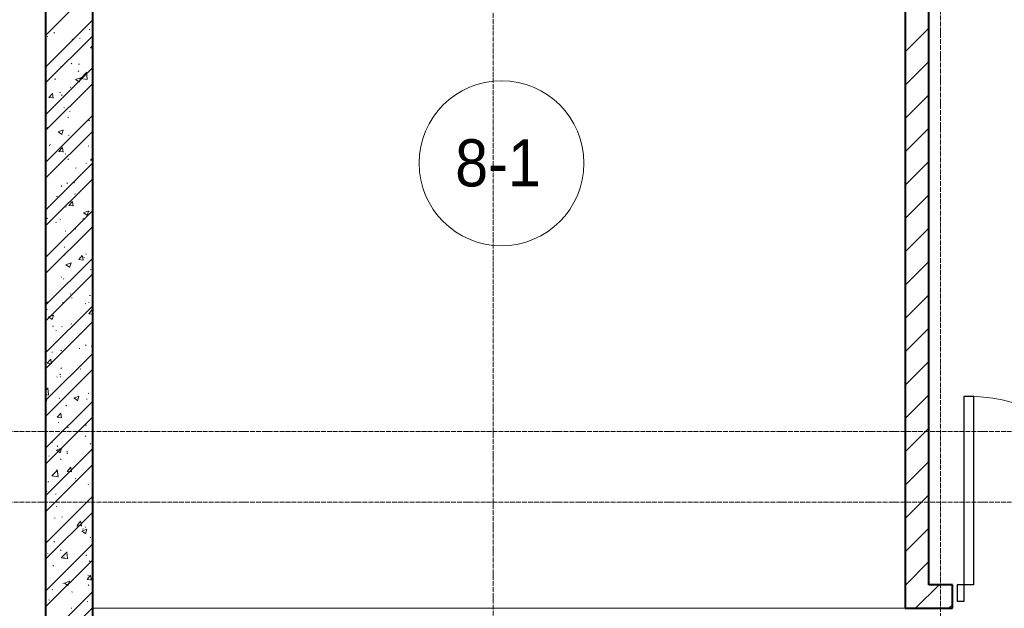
# Model space of a CAD drawing. Header units: millimetres. Extents: x -816133 to 919604, y 87941 to 147341.
# Tile 241 of 256: x 151976 to 156156, y 134783 to 137279. Entities that reach past the tile are written whole.
import ezdxf

# ---------------------------------------------------------------- set-up
doc = ezdxf.new("R2010")
doc.units = ezdxf.units.MM
doc.linetypes.add('ADSK_Линия сетки', pattern=[25, 20, -2.5, 0, -2.5])
doc.linetypes.add('Линия сетки', pattern=[25, 20, -2.5, 0, -2.5])
for name, color, linetype, lineweight in [('A-010-A_ROOM', 7, 'Continuous', 20), ('A-200-M_WALL', 7, 'Continuous', 18), ('A-200-M_WALL_INT', 7, 'Continuous', 18), ('A-200-M_WALL_PAT', 7, 'Continuous', 40), ('A-325-M_DOOR', 7, 'Continuous', 18), ('Z-030-M_GRID', 7, 'Continuous', 9), ('СС-011-ПОЖ-СИГНАЛИЗАЦИЯ', 1, 'Continuous', 30)]:
    doc.layers.add(name, color=color, linetype=linetype, lineweight=lineweight)
doc.styles.add('Arial_2', font='arial.ttf', dxfattribs={"width": 0.9, "height": 400})

# ---------------------------------------------------------------- blocks, each defined once
blk = doc.blocks.new('13эт')
at = {"layer": 'A-010-A_ROOM', "color": 9}
blk.add_circle((429331, 136670.5), 350, dxfattribs=at)
at = {"layer": 'A-200-M_WALL', "color": 9}
for p, q in [((427595.4, 134783.3), (431045.4, 134783.3)), ((431045.4, 134783.3), (427595.4, 134783.3)), ((431045.4, 134782.9), (431045.4, 134782.5))]:
    blk.add_line(p, q, dxfattribs=at)
at = {"layer": 'A-200-M_WALL_INT', "color": 9, "lineweight": 40}
for p, q in [((427395.4, 138432.9), (427395.4, 131952.9)), ((427595.4, 131952.9), (427595.4, 138432.9)), ((431045.4, 138432.9), (431045.4, 134882.9)), ((431145.4, 134882.9), (431145.4, 138432.9)), ((431045.4, 134882.9), (431045.4, 134782.9)), ((431245.4, 134882.9), (431145.4, 134882.9)), ((431245.4, 134782.9), (431245.4, 134882.9)), ((431045.4, 134782.9), (431245.4, 134782.9))]:
    blk.add_line(p, q, dxfattribs=at)
at = {"layer": 'A-200-M_WALL_PAT', "color": 9, "linetype": 'Continuous', "lineweight": 9}
for p, q in [((427395.4, 137213.1), (427595.4, 137413.1)), ((427395.4, 137078.4), (427595.4, 137278.4)), ((427580.1, 137239.4), (427582.6, 137237.1)), ((431045.4, 137143.4), (431145.4, 137243.4)), ((427395.4, 137011), (427595.4, 137211)), ((427402.4, 137208.8), (427404.8, 137206.6)), ((427430.2, 137224.8), (427433.1, 137223)), ((427539, 137200.4), (427542.3, 137200.9)), ((427593, 137217.9), (427595.4, 137216.4)), ((427507.9, 137194.1), (427510.6, 137196.2)), ((427585.9, 137159.5), (427595.4, 137158.7)), ((427586.1, 137159.5), (427595.4, 137170.6)), ((427395.4, 136876.3), (427595.4, 137076.3)), ((427458.8, 137080.2), (427462.1, 137080.7)), ((427504.2, 137092.7), (427506.9, 137094.7)), ((427535.4, 137090.3), (427538.7, 137090.7)), ((431045.4, 137001.9), (431145.4, 137101.9)), ((427522.6, 137025.3), (427543.9, 137033.5)), ((427533.6, 137062.2), (427536.4, 137060.4)), ((427537.9, 137014), (427544.1, 137032.4)), ((427545, 137030.4), (427568.8, 137055.2)), ((427545, 137030.5), (427572.1, 137026.3)), ((427567.5, 137057.5), (427570, 137055.2)), ((427571.8, 137027.3), (427568.4, 137056.3)), ((427395.4, 136809), (427595.4, 137009)), ((427435.2, 137028.1), (427438, 137026.3)), ((427500.5, 136991.2), (427503.2, 136993.2)), ((427522.4, 137025.5), (427537.6, 137015.2)), ((427409.6, 136949.4), (427427.8, 136947.8)), ((427409.8, 136949.4), (427424.5, 136966.9)), ((427428.1, 136946.7), (427424.6, 136965.8)), ((427455.2, 136970.1), (427458.5, 136970.5)), ((427462.8, 136960.1), (427465.3, 136957.8)), ((427570.6, 136985.3), (427573.9, 136985.7)), ((431045.4, 136860.5), (431145.4, 136960.5)), ((427473, 136907.2), (427475.8, 136905.4)), ((427395.4, 136674.3), (427595.4, 136874.3)), ((427490.4, 136865.1), (427493.8, 136865.5)), ((427496.8, 136889.7), (427499.5, 136891.8)), ((427401.5, 136822.9), (427403.9, 136820.6)), ((427579.2, 136853.4), (427581.7, 136851.1)), ((427395.4, 136606.9), (427595.4, 136806.9)), ((427448.3, 136804.4), (427463.4, 136794.2)), ((427448.4, 136804.2), (427469.8, 136812.4)), ((427463.7, 136793), (427469.9, 136811.4)), ((427493.1, 136788.3), (427495.8, 136790.3)), ((431045.4, 136719.1), (431145.4, 136819.1)), ((427410.3, 136744.9), (427413.6, 136745.3)), ((427413.6, 136751.5), (427416.4, 136749.7)), ((427452.1, 136720.1), (427466.8, 136737.6)), ((427576.3, 136744.6), (427579.1, 136742.8)), ((427451.9, 136720.1), (427470.1, 136718.5)), ((427470.4, 136717.4), (427466.9, 136736.5)), ((427477.9, 136710.5), (427480.7, 136708.7)), ((427395.4, 136472.2), (427595.4, 136672.2)), ((427489.4, 136686.8), (427492.1, 136688.8)), ((427566.6, 136671.5), (427569.1, 136669.3)), ((427585.4, 136683.1), (427595.4, 136693.5)), ((427585.4, 136683.2), (427595.4, 136681.6)), ((431045.4, 136577.7), (431145.4, 136677.7)), ((427522.3, 136649.9), (427525.6, 136650.4)), ((427395.4, 136404.9), (427595.4, 136604.9)), ((427395.4, 136591.3), (427395.6, 136591.4)), ((427395.4, 136589.4), (427395.7, 136590.4)), ((427461.9, 136574.1), (427464.4, 136571.8)), ((427485.7, 136585.3), (427488.4, 136587.4)), ((427515.7, 136589.7), (427518.5, 136587.9)), ((427442.1, 136529.7), (427445.4, 136530.2)), ((427518.7, 136539.8), (427522, 136540.2)), ((431045.4, 136436.3), (431145.4, 136536.3)), ((427494.2, 136490.9), (427512.4, 136489.3)), ((427494.4, 136490.8), (427509.1, 136508.3)), ((427512.7, 136488.2), (427509.1, 136507.3)), ((427395.4, 136270.2), (427595.4, 136470.2)), ((427482, 136483.9), (427484.7, 136485.9)), ((427556.1, 136460.7), (427571.2, 136450.5)), ((427556.2, 136460.5), (427577.5, 136468.7)), ((427571.5, 136449.2), (427577.7, 136467.6)), ((427578.3, 136467.4), (427580.8, 136465.2)), ((427400.6, 136436.9), (427403, 136434.6)), ((427438.5, 136419.6), (427441.8, 136420)), ((427456.3, 136433.9), (427459.1, 136432.1)), ((427553.9, 136434.8), (427557.3, 136435.2)), ((427395.4, 136202.8), (427595.4, 136402.8)), ((427478.3, 136382.4), (427481, 136384.4)), ((427520.6, 136393), (427523.4, 136391.2)), ((431045.4, 136294.8), (431145.4, 136394.8)), ((427395.7, 136279), (427398.5, 136277.2)), ((427473.8, 136314.6), (427477.1, 136315)), ((427474.6, 136280.9), (427477.2, 136283)), ((427536.7, 136261.6), (427551.3, 136279.1)), ((427555, 136258.9), (427551.4, 136278)), ((427565.7, 136285.6), (427568.2, 136283.3)), ((427395.4, 136068.1), (427595.4, 136268.1)), ((427481.9, 136239.7), (427497.1, 136229.4)), ((427482, 136239.5), (427503.4, 136247.7)), ((427497.3, 136228.2), (427503.5, 136246.6)), ((427536.5, 136261.6), (427554.7, 136260)), ((427558.4, 136272.1), (427561.2, 136270.3)), ((431045.4, 136153.4), (431145.4, 136253.4)), ((427395.4, 136000.8), (427595.4, 136200.8)), ((427395.4, 136194.6), (427396.9, 136194.8)), ((427585.8, 136219.7), (427589.1, 136220.1)), ((427461, 136188.1), (427463.5, 136185.9)), ((427470.9, 136179.5), (427473.5, 136181.5)), ((427499, 136116.4), (427501.9, 136114.6)), ((431045.4, 136012), (431145.4, 136112)), ((427400.6, 136082.3), (427403.4, 136080.5)), ((427467.2, 136078), (427469.8, 136080)), ((427505.6, 136099.4), (427508.9, 136099.9)), ((427563.3, 136075.4), (427566.1, 136073.6)), ((427577.4, 136081.5), (427579.9, 136079.2)), ((427582.2, 136109.5), (427585.5, 136110)), ((427395.4, 135866.1), (427595.4, 136066.1)), ((427399.7, 136050.9), (427402.1, 136048.7)), ((427578.8, 136032.3), (427595.4, 136030.9)), ((427578.9, 136032.3), (427593.6, 136049.8)), ((427595.4, 136039.6), (427593.7, 136048.7)), ((427395.4, 135798.7), (427595.4, 135998.7)), ((427407.7, 136018.6), (427422.9, 136008.4)), ((427407.9, 136018.4), (427429.2, 136026.6)), ((427423.2, 136007.2), (427429.3, 136025.6)), ((427502, 135989.3), (427505.3, 135989.8)), ((427425.4, 135979.2), (427428.7, 135979.7)), ((427438.4, 135961.4), (427441.2, 135959.6)), ((427463.5, 135976.5), (427466.1, 135978.6)), ((431045.4, 135870.6), (431145.4, 135970.6)), ((427395.4, 135664), (427595.4, 135864)), ((427421.8, 135869.1), (427425.1, 135869.5)), ((427459.8, 135875.1), (427462.4, 135877.1)), ((427537.3, 135884.3), (427540.6, 135884.7)), ((427564.8, 135899.6), (427567.3, 135897.3)), ((427589.7, 135895.9), (427595.4, 135892)), ((427589.8, 135895.7), (427595.4, 135897.9)), ((427402.4, 135822.2), (427420.6, 135820.6)), ((427402.6, 135822.2), (427417.3, 135839.7)), ((427420.9, 135819.5), (427417.4, 135838.6)), ((431045.4, 135729.2), (431145.4, 135829.2)), ((427395.4, 135596.7), (427595.4, 135796.7)), ((427460.1, 135802.2), (427462.6, 135799.9)), ((427541.7, 135798.8), (427544.6, 135797)), ((427443.3, 135764.7), (427446.1, 135762.9)), ((427456.1, 135773.6), (427458.7, 135775.6)), ((427457.1, 135764.1), (427460.4, 135764.5)), ((427395.4, 135706.1), (427405.1, 135716.2)), ((427408.1, 135688.3), (427404.8, 135717.3)), ((427576.5, 135695.5), (427579, 135693.2)), ((427395.4, 135689.4), (427408.4, 135687.3)), ((427395.4, 135462), (427595.4, 135662)), ((427398.8, 135665), (427401.2, 135662.7)), ((427452.3, 135672.1), (427455, 135674.2)), ((427515.5, 135674.9), (427530.7, 135664.7)), ((427515.6, 135674.7), (427537, 135682.9)), ((427530.9, 135663.4), (427537.1, 135681.8)), ((427569.1, 135669.2), (427572.4, 135669.6)), ((431045.4, 135587.7), (431145.4, 135687.7)), ((427444.9, 135592.9), (427459.6, 135610.4)), ((427463.2, 135590.2), (427459.7, 135609.3)), ((427481.1, 135643.9), (427483.9, 135642.1)), ((427395.4, 135394.6), (427595.4, 135594.6)), ((427444.7, 135592.9), (427462.9, 135591.3)), ((427448.6, 135570.7), (427451.3, 135572.7)), ((427488.9, 135549), (427492.2, 135549.4)), ((427565.5, 135559), (427568.8, 135559.5)), ((431045.4, 135446.3), (431145.4, 135546.3)), ((427421.8, 135488.1), (427424.6, 135486.3)), ((427563.9, 135513.6), (427566.4, 135511.4)), ((427395.4, 135259.9), (427595.4, 135459.9)), ((427441.3, 135453.9), (427456.5, 135443.6)), ((427441.5, 135453.7), (427462.8, 135461.9)), ((427444.9, 135469.2), (427447.6, 135471.2)), ((427456.8, 135442.4), (427462.9, 135460.8)), ((427486, 135447.2), (427488.8, 135445.4)), ((427584.5, 135481.3), (427587.3, 135479.5)), ((427408.7, 135428.7), (427412.1, 135429.2)), ((427459.2, 135416.2), (427461.7, 135413.9)), ((427485.3, 135438.8), (427488.7, 135439.3)), ((431045.4, 135304.9), (431145.4, 135404.9)), ((427395.4, 135192.5), (427595.4, 135392.5)), ((427421.8, 135344.1), (427445.5, 135368.8)), ((427441.2, 135367.7), (427443.9, 135369.8)), ((427448.5, 135341), (427445.2, 135369.9)), ((427487, 135363.6), (427505.2, 135362.1)), ((427487.2, 135363.6), (427501.9, 135381.1)), ((427505.5, 135360.9), (427502, 135380)), ((427595.2, 135387.2), (427595.4, 135387.4)), ((427405.1, 135318.6), (427408.5, 135319)), ((427421.7, 135344.2), (427448.8, 135340)), ((427520.6, 135333.8), (427523.9, 135334.2)), ((427523.8, 135326.3), (427526.7, 135324.5)), ((427397.9, 135279), (427400.3, 135276.7)), ((427575.6, 135309.5), (427578.1, 135307.3)), ((427591.5, 135285.8), (427594.1, 135287.8)), ((427395.4, 135057.8), (427595.4, 135257.8)), ((427437.5, 135266.3), (427440.2, 135268.3)), ((431045.4, 135163.5), (431145.4, 135263.5)), ((427440.4, 135213.6), (427443.7, 135214)), ((427395.4, 134990.5), (427595.4, 135190.5)), ((427433.8, 135164.8), (427436.5, 135166.8)), ((427464.5, 135170.6), (427467.3, 135168.8)), ((427529.5, 135134.4), (427544.2, 135151.9)), ((427547.8, 135131.7), (427544.3, 135150.8)), ((427587.8, 135184.3), (427590.4, 135186.4)), ((427528.7, 135129.6), (427531.6, 135127.8)), ((427529.3, 135134.4), (427547.5, 135132.8)), ((427549.1, 135110.1), (427564.3, 135099.9)), ((427549.3, 135109.9), (427570.6, 135118.1)), ((427552.4, 135118.7), (427555.8, 135119.1)), ((427563, 135127.7), (427565.5, 135125.4)), ((427564.5, 135098.7), (427570.7, 135117.1)), ((431045.4, 135022), (431145.4, 135122)), ((427430.1, 135063.3), (427432.8, 135065.4)), ((427584.1, 135082.9), (427586.7, 135084.9)), ((427395.4, 134855.8), (427595.4, 135055.8)), ((427458.3, 135030.2), (427460.8, 135028)), ((427395.4, 134788.4), (427595.4, 134988.4)), ((427403.8, 135015.6), (427406.7, 135013.8)), ((427462.1, 134996.8), (427489.3, 134992.6)), ((427462.2, 134996.7), (427485.9, 135021.4)), ((427472.2, 134998.5), (427475.6, 134998.9)), ((427488.9, 134993.6), (427485.6, 135022.6)), ((427548.8, 135008.5), (427552.2, 135009)), ((427566.5, 135008.8), (427569.4, 135007)), ((427580.4, 134981.4), (427583, 134983.4)), ((427426.4, 134961.9), (427429.1, 134963.9)), ((431047.7, 134882.9), (431145.4, 134980.6)), ((427571.6, 134905.1), (427589.8, 134903.5)), ((427571.8, 134905.1), (427586.5, 134922.6)), ((427574.7, 134923.6), (427577.2, 134921.3)), ((427584.1, 134903.5), (427587.4, 134904)), ((427590.1, 134902.4), (427586.6, 134921.5)), ((427397, 134893), (427399.4, 134890.8)), ((427422.7, 134860.4), (427425.4, 134862.4)), ((427468.6, 134888.3), (427472, 134888.8)), ((427475, 134889.1), (427490.1, 134878.9)), ((427475.1, 134888.9), (427496.4, 134897.1)), ((427490.4, 134877.6), (427496.5, 134896.1)), ((427576.7, 134879.9), (427579.3, 134882)), ((431045.4, 134880.6), (431047.7, 134882.9)), ((431089.1, 134782.9), (431189.1, 134882.9)), ((427395.4, 134653.7), (427595.4, 134853.7)), ((427408.7, 134819), (427411.6, 134817.1)), ((427507.2, 134853), (427510, 134851.2)), ((427395.4, 134586.4), (427595.4, 134786.4)), ((427503.9, 134783.3), (427507.2, 134783.7)), ((427571.5, 134812.1), (427574.3, 134810.3)), ((431230.6, 134782.9), (431245.4, 134797.8))]:
    blk.add_line(p, q, dxfattribs=at)
at = {"layer": 'A-325-M_DOOR', "color": 9, "lineweight": 30}
for p, q in [((431295.4, 134882.9), (431295.4, 135682.9)), ((431295.4, 135682.9), (431335.4, 135682.9)), ((431295.4, 134882.9), (431295.4, 135682.9)), ((431335.4, 135682.9), (431335.4, 134882.9)), ((431265.4, 134882.9), (431265.4, 134812.9)), ((431295.4, 134882.9), (431265.4, 134882.9)), ((431335.4, 134882.9), (431295.4, 134882.9)), ((431295.4, 134812.9), (431295.4, 134882.9)), ((431265.4, 134812.9), (431295.4, 134812.9))]:
    blk.add_line(p, q, dxfattribs=at)
at = {"layer": 'A-325-M_DOOR', "color": 9, "lineweight": 9}
blk.add_arc((431295.4, 134882.9), 800, 0, 90, dxfattribs=at)
at = {"layer": 'Z-030-M_GRID', "color": 9, "linetype": 'Линия сетки'}
for p, q in [((429295.4, 117558.7), (429295.4, 138582.9)), ((431195.4, 118828.7), (431195.4, 138582.9))]:
    blk.add_line(p, q, dxfattribs=at)
at = {"layer": 'Z-030-M_GRID', "color": 9, "linetype": 'ADSK_Линия сетки'}
for p, q in [((443695.4, 135532.9), (400654.3, 135532.9)), ((443695.4, 135232.9), (399384.3, 135232.9))]:
    blk.add_line(p, q, dxfattribs=at)
at = {"layer": 'A-010-A_ROOM', "color": 9, "style": 'Arial_2', "width": 0.9}
blk.add_text('8-1', height=200, dxfattribs=at).set_placement((429134.2, 136572.2))

msp = doc.modelspace()

# ---------------------------------------------------------------- block references
at = {"layer": 'СС-011-ПОЖ-СИГНАЛИЗАЦИЯ', "color": 9, "lineweight": 30}
msp.add_blockref('13эт', (-275309.7, 0), dxfattribs=at)

doc.saveas('drawing.dxf')
